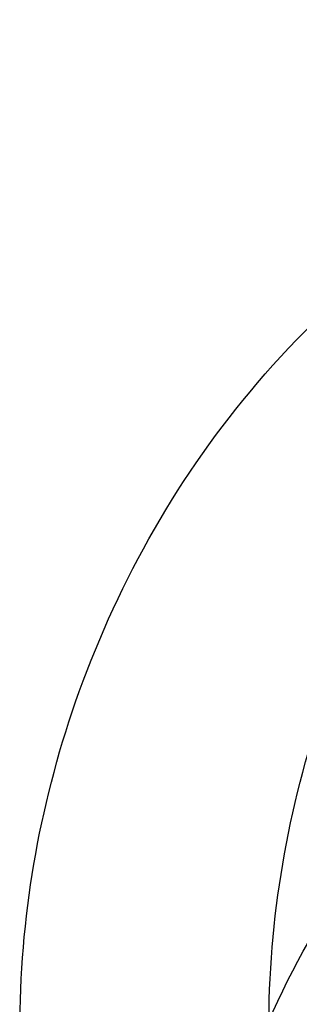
# Model space of a CAD drawing. Header units: millimetres. Extents: x -232 to 229, y -240 to 240.
# Tile 198 of 256: x -217.92 to -213.41, y 224.26 to 240.11. Entities that reach past the tile are written whole.
import ezdxf

# ---------------------------------------------------------------- set-up
doc = ezdxf.new("R2010")
doc.units = ezdxf.units.MM
doc.header["$MEASUREMENT"] = 0
doc.layers.add('Pause bar stool', color=7, linetype='Continuous', true_color=0x8b1c62)

msp = doc.modelspace()

# ---------------------------------------------------------------- linework, layer by layer
at = {"layer": 'Pause bar stool'}
for points in [[(-217.912, 223.829, 4.613), (-217.918, 225.635, 4.632), (-217.279, 229.338, 4.67), (-213.438, 236.228, 4.728), (-205.011, 240.801, 4.741), (-196.09, 239.316, 4.686), (-190.311, 235.37, 4.619), (-186.845, 230.389, 4.549), (-185.94, 226.125, 4.499), (-185.9, 224.097, 4.477)], [(-213.899, 223.829, 4.613), (-213.905, 225.635, 4.632), (-213.266, 229.338, 4.67), (-209.425, 236.228, 4.728), (-200.999, 240.801, 4.741), (-192.077, 239.316, 4.686), (-186.298, 235.37, 4.619), (-182.832, 230.389, 4.549), (-181.927, 226.125, 4.499), (-181.887, 224.097, 4.477)], [(-215.334, 217.349, 77.332), (-215.341, 219.155, 77.351), (-214.702, 222.858, 77.389), (-210.861, 229.748, 77.447), (-202.434, 234.321, 77.46), (-193.512, 232.836, 77.405), (-187.733, 228.89, 77.338), (-184.268, 223.908, 77.268), (-183.362, 219.644, 77.218), (-183.323, 217.616, 77.196)], [(-213.982, 215.608, 97.281), (-213.988, 217.413, 97.301), (-213.349, 221.116, 97.338), (-209.508, 228.007, 97.397), (-201.082, 232.579, 97.41), (-192.16, 231.094, 97.355), (-186.381, 227.149, 97.287), (-182.915, 222.167, 97.218), (-182.01, 217.903, 97.168), (-181.97, 215.875, 97.146)], [(-213.982, 215.608, 97.281), (-213.988, 217.413, 97.301), (-213.349, 221.116, 97.338), (-209.508, 228.007, 97.397), (-201.082, 232.579, 97.41), (-192.16, 231.094, 97.355), (-186.381, 227.149, 97.287), (-182.915, 222.167, 97.218), (-182.01, 217.903, 97.168), (-181.97, 215.875, 97.146)]]:
    msp.add_open_spline(points, degree=3, knots=[-88.340858, -88.340858, -88.340858, -88.340858, -83.609247, -78.56802, -68.012149, -60.13526, -55.77002, -49.856296, -44.524972, -44.524972, -44.524972, -44.524972], dxfattribs=at)

doc.saveas('drawing.dxf')
